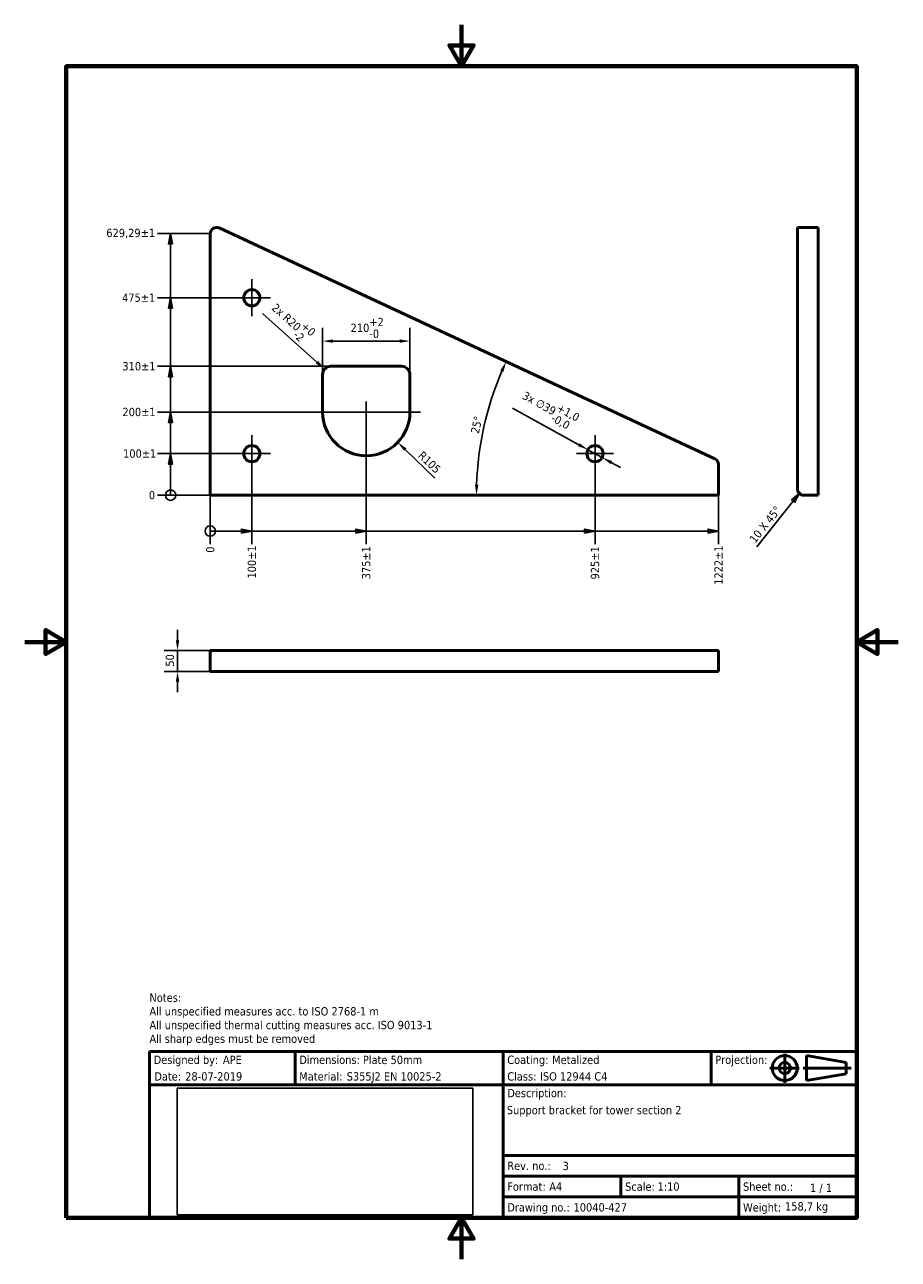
# Model space of a CAD drawing. Header units: millimetres. Extents: x 0 to 2100, y 0 to 2970.
import ezdxf
from ezdxf.enums import TextEntityAlignment as Align

# ---------------------------------------------------------------- set-up
doc = ezdxf.new("R2010")
doc.units = ezdxf.units.MM
doc.header["$LTSCALE"] = 10
doc.header["$XCLIPFRAME"] = 2
for name, color, linetype, lineweight in [('Border (ISO)', 7, 'Continuous', 70), ('Center Mark (ISO)', 7, 'Continuous', 25), ('Dimension (ISO)', 7, 'Continuous', 25), ('Symbol (ISO)', 7, 'Continuous', 25), ('Title (ISO)', 7, 'Continuous', 50), ('Visible (ISO)', 7, 'Continuous', 50)]:
    doc.layers.add(name, color=color, linetype=linetype, lineweight=lineweight)
doc.styles.add('Label Text (ISO)', font='tahoma.ttf')
doc.styles.add('Note Text (ISO)', font='tahoma.ttf')
doc.dimstyles.new('Default (ISO)', dxfattribs={"dimscale": 10, "dimtxt": 2, "dimasz": 2.5, "dimexe": 3.174999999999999, "dimexo": 0, "dimgap": 0.762, "dimtad": 1, "dimrnd": 1e-08, "dimtxsty": 'Note Text (ISO)', "dimcen": 0.09, "dimdle": 10, "dimclrd": 256, "dimclre": 256, "dimclrt": 256, "dimazin": 2, "dimtfac": 1, "dimtmove": 0, "dimatfit": 3, "dimfxl": 1, "dimtolj": 1, "dimtzin": 0, "dimlwd": -1, "dimlwe": -1, "dimarcsym": 0})
picture_1 = doc.add_image_def('image1.bmp', size_in_pixel=(2119, 907))

# ---------------------------------------------------------------- blocks, each defined once
blk = doc.blocks.new('Borders Default Border')
at = {"layer": 'Border (ISO)', "flags": 128}
for points in [[(105, 297.0000076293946), (105, 287.0000076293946), (102.1132469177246, 292.0000076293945), (107.8867530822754, 292.0000076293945), (105, 287.0000076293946)], [(10, 10), (10, 287.0000076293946), (200, 287.0000076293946), (200, 10), (10, 10)], [(0, 148.5000038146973), (10, 148.5000038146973), (5, 151.3867473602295), (5, 145.6132507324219), (10, 148.5000038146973)], [(210, 148.5000038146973), (200, 148.5000038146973), (205, 151.3867473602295), (205, 145.6132507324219), (200, 148.5000038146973)], [(105, 0), (105, 10), (102.1132469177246, 5), (107.8867530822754, 5), (105, 10)]]:
    blk.add_lwpolyline(points, dxfattribs=at)
blk = doc.blocks.new('Title Blocks Advantis')
at = {"layer": 'Title (ISO)'}
for p, q in [((270.0713910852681, 149.9999999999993), (100.0713910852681, 149.9999999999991)), ((100.0713910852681, 149.9999999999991), (100.0713910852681, 109.999999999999)), ((135.0713910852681, 141.9999999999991), (135.0713910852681, 149.9999999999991)), ((185.0713910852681, 141.9999999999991), (185.0713910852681, 149.9999999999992)), ((235.0713910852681, 141.9999999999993), (235.0713910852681, 149.9999999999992)), ((257.9816193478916, 148.9999999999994), (267.51299677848, 147.3551583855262)), ((257.9816193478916, 148.9999999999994), (257.9816193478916, 142.9999999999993)), ((270.0713910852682, 109.9999999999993), (270.0713910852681, 149.9999999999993)), ((267.51299677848, 144.6448416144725), (267.51299677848, 147.3551583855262)), ((257.9816193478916, 142.9999999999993), (267.51299677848, 144.6448416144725)), ((100.0713910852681, 141.9999999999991), (270.0713910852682, 141.9999999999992)), ((185.0713910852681, 141.9999999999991), (185.0713910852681, 119.9999999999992)), ((185.0713910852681, 124.9999999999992), (270.0713910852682, 124.9999999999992)), ((185.0713910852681, 119.9999999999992), (270.0713910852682, 119.9999999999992)), ((185.0713910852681, 119.9999999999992), (185.0713910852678, 114.9999999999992)), ((213.4047244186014, 119.9999999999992), (213.4047244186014, 114.9999999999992)), ((241.7380577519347, 119.9999999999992), (241.7380577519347, 114.9999999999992)), ((185.0713910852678, 114.9999999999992), (241.7380577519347, 114.9999999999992)), ((185.0713910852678, 114.9999999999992), (185.071391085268, 109.9999999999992)), ((241.7380577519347, 114.9999999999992), (270.0713910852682, 114.9999999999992)), ((241.7380577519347, 114.9999999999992), (241.7380577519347, 109.9999999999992)), ((100.0713910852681, 109.999999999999), (270.0713910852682, 109.9999999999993))]:
    blk.add_line(p, q, dxfattribs=at)
at = {"layer": 'Title (ISO)', "linetype": 'Continuous'}
for p, q in [((252.7838411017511, 149.4294663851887), (252.7838411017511, 142.4911830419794)), ((249.1966405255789, 145.9999999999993), (256.2388680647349, 145.9999999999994)), ((268.7204546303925, 145.9999999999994), (257.1743591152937, 145.9999999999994))]:
    blk.add_line(p, q, dxfattribs=at)
at = {"layer": 'Title (ISO)'}
for radius in [3, 1.355158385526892]:
    blk.add_circle((252.7838411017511, 145.9999999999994), radius, dxfattribs=at)
at = {"layer": 'Title (ISO)', "style": 'Note Text (ISO)'}
for s, p in [('Designed by:', (101.0713910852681, 147.9999999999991)), ('Dimensions:', (136.0713910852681, 147.9999999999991)), ('Coating: ', (186.0713910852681, 147.9999999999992)), ('Projection:', (236.0713910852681, 147.9999999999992)), ('Date:', (101.2316671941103, 143.9999999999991)), ('Material: ', (136.0713910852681, 143.9999999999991)), ('Class: ', (186.0713910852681, 143.9999999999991)), ('Rev. no.:', (186.0713910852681, 122.4999999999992)), ('Format:', (186.0713910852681, 117.4999999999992)), ('Scale:', (214.4047244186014, 117.4999999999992)), ('Sheet no.:', (242.7380577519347, 117.4999999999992)), ('Drawing no.:', (186.0713910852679, 112.4999999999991)), ('Weight:', (242.7380577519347, 112.4999999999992))]:
    blk.add_text(s, height=2.000000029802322, dxfattribs=at).set_placement(p, align=Align.MIDDLE_LEFT)
blk.add_text('Description:', height=2.000000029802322, dxfattribs=at).set_placement((186.0713910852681, 140.9999999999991), align=Align.TOP_LEFT)
blk.add_text('1 / 1 ', height=2.000000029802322, rotation=359.8522914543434, dxfattribs=at).set_placement((258.8492999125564, 117.2078330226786), align=Align.MIDDLE_LEFT)
for tag, p in [('AUTHOR_001', (117.7208561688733, 146.9999999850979)), ('Dimensions_001', (151.3685703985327, 146.9758226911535)), ('Coating_001', (196.8685703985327, 146.9758226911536)), ('CREATION_DATE_001', (108.6517148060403, 142.999999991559)), ('Material_001', (147.4679659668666, 142.999999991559)), ('Class_001', (193.9464750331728, 142.999999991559)), ('TITLE_001', (185.9679659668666, 134.8965748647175)), ('REVISION_NUMBER_001', (199.3752301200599, 121.4682352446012)), ('Sheet_Size_001', (196.1763237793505, 116.499999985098)), ('Initial_View_Scale_001', (222.195369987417, 116.5006715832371)), ('PART_NUMBER_001', (202.0038147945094, 111.4999999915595))]:
    blk.add_attdef(tag, p, '', height=2.000000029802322, dxfattribs=at)
blk.add_attdef('MASS\\P1;_001', (252.8353120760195, 111.7398717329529), '', height=2.000000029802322, rotation=359.8522914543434, dxfattribs=at)
image = blk.add_image(picture_1, insert=(106.6989986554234, 110.7262153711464), size_in_units=(71.1280611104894, 30.44509269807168))
image.set_boundary_path([(-0.5, -0.5), (2118.5, 906.4999999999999)])
image.dxf.clipping = 0
blk = doc.blocks.new('*D6')
at = {"layer": 'Defpoints', "color": 0, "transparency": 16777216}
for p in [(318.8850191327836, 1838.155387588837), (446.0426677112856, 1838.155387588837), (446.0426677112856, 1838.155387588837)]:
    blk.add_point(p, dxfattribs=at)
at = {"layer": 'Dimension (ISO)', "transparency": 16777216}
blk.add_line((446.0426677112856, 1838.155387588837), (318.8850191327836, 1838.155387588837), dxfattribs=at)
at = {"layer": 'Dimension (ISO)', "transparency": 16777216, "insert": (298.4779137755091, 1838.155387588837), "char_height": 20, "attachment_point": 4, "style": 'Note Text (ISO)'}
blk.add_mtext('\\A1;0', dxfattribs=at)
blk = doc.blocks.new('*D7')
at = {"layer": 'Defpoints', "color": 0, "transparency": 16777216}
for p in [(318.8850191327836, 1938.155387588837), (546.0426677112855, 1938.155387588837), (446.0426677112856, 1838.155387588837)]:
    blk.add_point(p, dxfattribs=at)
at = {"layer": 'Dimension (ISO)', "transparency": 16777216}
blk.add_line((546.0426677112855, 1938.155387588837), (318.8850191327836, 1938.155387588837), dxfattribs=at)
at = {"layer": 'Dimension (ISO)', "transparency": 16777216, "insert": (236.4497073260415, 1938.155387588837), "char_height": 20, "attachment_point": 4, "style": 'Note Text (ISO)'}
blk.add_mtext('\\A1;100±1', dxfattribs=at)
blk = doc.blocks.new('*D8')
at = {"layer": 'Defpoints', "color": 0, "transparency": 16777216}
for p in [(318.8850191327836, 2148.155387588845), (736.0426677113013, 2148.155387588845), (446.0426677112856, 1838.155387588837)]:
    blk.add_point(p, dxfattribs=at)
at = {"layer": 'Dimension (ISO)', "transparency": 16777216}
blk.add_line((736.0426677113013, 2148.155387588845), (318.8850191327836, 2148.155387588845), dxfattribs=at)
at = {"layer": 'Dimension (ISO)', "transparency": 16777216, "insert": (234.7170008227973, 2148.155387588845), "char_height": 20, "attachment_point": 4, "style": 'Note Text (ISO)'}
blk.add_mtext('\\A1;310±1', dxfattribs=at)
blk = doc.blocks.new('*D9')
at = {"layer": 'Defpoints', "color": 0, "transparency": 16777216}
for p in [(318.8850191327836, 2313.155387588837), (546.0426677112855, 2313.155387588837), (446.0426677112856, 1838.155387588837)]:
    blk.add_point(p, dxfattribs=at)
at = {"layer": 'Dimension (ISO)', "transparency": 16777216}
blk.add_line((546.0426677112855, 2313.155387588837), (318.8850191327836, 2313.155387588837), dxfattribs=at)
at = {"layer": 'Dimension (ISO)', "transparency": 16777216, "insert": (233.9513863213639, 2313.155387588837), "char_height": 20, "attachment_point": 4, "style": 'Note Text (ISO)'}
blk.add_mtext('\\A1;475±1', dxfattribs=at)
blk = doc.blocks.new('*D10')
at = {"layer": 'Defpoints', "color": 0, "transparency": 16777216}
for p in [(318.8850191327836, 2467.440825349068), (446.0426677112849, 2467.440825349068), (446.0426677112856, 1838.155387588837)]:
    blk.add_point(p, dxfattribs=at)
at = {"layer": 'Dimension (ISO)', "transparency": 16777216}
blk.add_line((446.0426677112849, 2467.440825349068), (318.8850191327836, 2467.440825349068), dxfattribs=at)
at = {"layer": 'Dimension (ISO)', "transparency": 16777216, "insert": (196.1945027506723, 2467.440825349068), "char_height": 20, "attachment_point": 4, "style": 'Note Text (ISO)'}
blk.add_mtext('\\A1;629,29±1', dxfattribs=at)
blk = doc.blocks.new('*D11')
at = {"layer": 'Defpoints', "color": 0, "transparency": 16777216}
for p in [(318.8850191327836, 2038.155387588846), (821.0426677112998, 2038.155387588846), (446.0426677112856, 1838.155387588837)]:
    blk.add_point(p, dxfattribs=at)
at = {"layer": 'Dimension (ISO)', "transparency": 16777216}
blk.add_line((821.0426677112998, 2038.155387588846), (318.8850191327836, 2038.155387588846), dxfattribs=at)
at = {"layer": 'Dimension (ISO)', "transparency": 16777216, "insert": (234.8781828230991, 2038.155387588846), "char_height": 20, "attachment_point": 4, "style": 'Note Text (ISO)'}
blk.add_mtext('\\A1;200±1', dxfattribs=at)
blk = doc.blocks.new('2dTransSymbol1')
at = {"layer": 'Dimension (ISO)'}
for p, q in [((35.06350191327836, 246.7440825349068), (34.56350191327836, 244.2440825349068)), ((35.06350191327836, 244.2440825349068), (35.06350191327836, 246.7440825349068)), ((35.56350191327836, 244.2440825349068), (35.06350191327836, 246.7440825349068)), ((34.56350191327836, 244.2440825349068), (35.56350191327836, 244.2440825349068)), ((35.06350191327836, 231.3155387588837), (35.06350191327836, 244.2440825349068)), ((35.06350191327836, 231.3155387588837), (34.56350191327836, 228.8155387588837)), ((34.56350191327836, 228.8155387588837), (35.56350191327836, 228.8155387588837)), ((35.06350191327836, 228.8155387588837), (35.06350191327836, 231.3155387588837)), ((35.56350191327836, 228.8155387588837), (35.06350191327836, 231.3155387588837)), ((35.06350191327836, 214.8155387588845), (35.06350191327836, 228.8155387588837)), ((35.06350191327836, 214.8155387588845), (34.56350191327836, 212.3155387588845)), ((35.06350191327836, 212.3155387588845), (35.06350191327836, 214.8155387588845)), ((35.56350191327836, 212.3155387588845), (35.06350191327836, 214.8155387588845)), ((34.56350191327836, 212.3155387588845), (35.56350191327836, 212.3155387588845)), ((35.06350191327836, 203.8155387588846), (35.06350191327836, 212.3155387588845)), ((35.06350191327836, 203.8155387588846), (34.56350191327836, 201.3155387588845)), ((35.06350191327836, 201.3155387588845), (35.06350191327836, 203.8155387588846)), ((35.56350191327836, 201.3155387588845), (35.06350191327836, 203.8155387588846)), ((34.56350191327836, 201.3155387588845), (35.56350191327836, 201.3155387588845)), ((35.06350191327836, 193.8155387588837), (35.06350191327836, 201.3155387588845)), ((35.06350191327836, 193.8155387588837), (34.56350191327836, 191.3155387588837)), ((35.06350191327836, 191.3155387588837), (35.06350191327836, 193.8155387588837)), ((35.56350191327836, 191.3155387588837), (35.06350191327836, 193.8155387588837)), ((34.56350191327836, 191.3155387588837), (35.56350191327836, 191.3155387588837)), ((35.06350191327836, 186.3155387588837), (35.06350191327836, 191.3155387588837)), ((35.06350191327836, 186.3155387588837), (35.06350191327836, 183.8155387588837))]:
    blk.add_line(p, q, dxfattribs=at)
at = {"layer": 'Dimension (ISO)', "flags": 128}
for points in [[(35.56350231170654, 244.2440795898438), (35.0635027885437, 246.7440795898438), (34.56350088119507, 244.2440795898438), (35.56350231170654, 244.2440795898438)], [(35.56350231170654, 228.8155364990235), (35.0635027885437, 231.3155364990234), (34.56350088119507, 228.8155364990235), (35.56350231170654, 228.8155364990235)], [(35.56350231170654, 212.3155403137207), (35.0635027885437, 214.8155403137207), (34.56350088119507, 212.3155403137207), (35.56350231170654, 212.3155403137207)], [(35.56350231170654, 201.3155364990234), (35.0635027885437, 203.8155364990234), (34.56350088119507, 201.3155364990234), (35.56350231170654, 201.3155364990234)], [(35.56350231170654, 191.3155364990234), (35.0635027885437, 193.8155364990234), (34.56350088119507, 191.3155364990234), (35.56350231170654, 191.3155364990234)]]:
    blk.add_lwpolyline(points, dxfattribs=at)
at = {"layer": 'Dimension (ISO)'}
blk.add_circle((35.06350191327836, 183.8155387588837), 1.25, dxfattribs=at)
for points in [[(35.56350231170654, 244.2440795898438), (35.0635027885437, 246.7440795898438), (34.56350088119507, 244.2440795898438), (35.56350231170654, 244.2440795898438)], [(35.56350231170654, 228.8155364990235), (35.0635027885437, 231.3155364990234), (34.56350088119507, 228.8155364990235), (35.56350231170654, 228.8155364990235)], [(35.56350231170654, 212.3155403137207), (35.0635027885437, 214.8155403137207), (34.56350088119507, 212.3155403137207), (35.56350231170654, 212.3155403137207)], [(35.56350231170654, 201.3155364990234), (35.0635027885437, 203.8155364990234), (34.56350088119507, 201.3155364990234), (35.56350231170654, 201.3155364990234)], [(35.56350231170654, 191.3155364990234), (35.0635027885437, 193.8155364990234), (34.56350088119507, 191.3155364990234), (35.56350231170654, 191.3155364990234)]]:
    blk.add_solid(points, dxfattribs=at)
blk = doc.blocks.new('*D13')
at = {"layer": 'Defpoints', "color": 0, "transparency": 16777216}
for p in [(1117.970638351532, 2056.125844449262), (1659.170548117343, 1925.295288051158), (446.0426677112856, 1838.155387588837), (1846.042667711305, 1838.155387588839)]:
    blk.add_point(p, dxfattribs=at)
at = {"layer": 'Dimension (ISO)', "transparency": 16777216}
blk.add_arc((1846.042667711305, 1838.155387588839), 760.0000000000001, 156.8848145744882, 178.1151854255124, dxfattribs=at)
for points in [[(1143.252647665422, 2138.215424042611), (1150.862115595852, 2134.81830139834), (1157.248749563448, 2159.345266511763)], [(1090.619954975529, 1863.083475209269), (1082.287748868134, 1863.220536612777), (1086.042667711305, 1838.155387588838)]]:
    blk.add_solid(points, dxfattribs=at)
at = {"layer": 'Dimension (ISO)', "transparency": 16777216, "insert": (1071.933137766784, 1989.203200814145), "char_height": 20, "attachment_point": 1, "rotation": 77.50000000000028, "style": 'Note Text (ISO)'}
blk.add_mtext('\\A1;25°', dxfattribs=at)
blk = doc.blocks.new('*D14')
at = {"layer": 'Defpoints', "color": 0, "transparency": 16777216}
for p in [(926.0426677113, 2208.838508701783), (716.0426677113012, 2128.155387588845), (926.0426677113, 2128.155387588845)]:
    blk.add_point(p, dxfattribs=at)
at = {"layer": 'Dimension (ISO)', "transparency": 16777216}
for p, q in [((716.0426677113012, 2128.155387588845), (716.0426677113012, 2240.588508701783)), ((926.0426677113, 2128.155387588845), (926.0426677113, 2240.588508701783)), ((741.0426677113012, 2208.838508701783), (901.0426677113, 2208.838508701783))]:
    blk.add_line(p, q, dxfattribs=at)
for points in [[(741.0426677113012, 2213.00517536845), (741.0426677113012, 2204.671842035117), (716.0426677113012, 2208.838508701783)], [(901.0426677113, 2213.00517536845), (901.0426677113, 2204.671842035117), (926.0426677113, 2208.838508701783)]]:
    blk.add_solid(points, dxfattribs=at)
at = {"layer": 'Dimension (ISO)', "transparency": 16777216, "insert": (783.3932388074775, 2264.777290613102), "char_height": 20, "attachment_point": 1, "style": 'Note Text (ISO)'}
blk.add_mtext('\\A1;210\\S+2^ -0;', dxfattribs=at)
blk = doc.blocks.new('*D15')
at = {"layer": 'Defpoints', "color": 0, "transparency": 16777216}
for p in [(721.1277653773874, 2141.48001472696), (736.0426677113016, 2128.155387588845)]:
    blk.add_point(p, dxfattribs=at)
at = {"layer": 'Dimension (ISO)', "transparency": 16777216}
blk.add_line((571.5282859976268, 2275.128713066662), (702.4841374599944, 2158.135798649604), dxfattribs=at)
blk.add_solid([(705.2601014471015, 2161.243069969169), (699.708173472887, 2155.028527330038), (721.1277653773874, 2141.48001472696)], dxfattribs=at)
at = {"layer": 'Dimension (ISO)', "transparency": 16777216, "insert": (614.273974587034, 2311.538570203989), "char_height": 20, "attachment_point": 1, "rotation": 318.22313878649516, "style": 'Note Text (ISO)'}
blk.add_mtext('\\A1;\\fTahoma|b0|i0;\\H19.8726;2x R20\\S+0^ -2;', dxfattribs=at)
blk = doc.blocks.new('*D16')
at = {"layer": 'Defpoints', "color": 0, "transparency": 16777216}
for p in [(821.0426677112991, 2038.155387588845), (896.6659681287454, 1965.312292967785)]:
    blk.add_point(p, dxfattribs=at)
at = {"layer": 'Dimension (ISO)', "transparency": 16777216}
blk.add_line((985.899169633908, 1879.359650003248), (914.6715158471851, 1947.96869901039), dxfattribs=at)
blk.add_solid([(917.5621148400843, 1950.969623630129), (911.7809168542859, 1944.967774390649), (896.6659681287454, 1965.312292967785)], dxfattribs=at)
at = {"layer": 'Dimension (ISO)', "transparency": 16777216, "insert": (957.8947703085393, 1945.821414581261), "char_height": 20, "attachment_point": 1, "rotation": 316.0728046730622, "style": 'Note Text (ISO)'}
blk.add_mtext('\\A1;R105', dxfattribs=at)
blk = doc.blocks.new('*D17')
at = {"layer": 'Defpoints', "color": 0, "transparency": 16777216}
for p in [(446.0426677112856, 1838.155387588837), (446.0426677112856, 1838.155387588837), (446.0426677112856, 1720.038048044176)]:
    blk.add_point(p, dxfattribs=at)
at = {"layer": 'Dimension (ISO)', "transparency": 16777216}
blk.add_line((446.0426677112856, 1838.155387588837), (446.0426677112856, 1720.038048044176), dxfattribs=at)
at = {"layer": 'Dimension (ISO)', "transparency": 16777216, "insert": (446.0426677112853, 1699.630942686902), "char_height": 20, "attachment_point": 4, "rotation": 90, "style": 'Note Text (ISO)'}
blk.add_mtext('\\A1;0', dxfattribs=at)
blk = doc.blocks.new('*D18')
at = {"layer": 'Defpoints', "color": 0, "transparency": 16777216}
for p in [(546.0426677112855, 1938.155387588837), (446.0426677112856, 1838.155387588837), (546.0426677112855, 1720.038048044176)]:
    blk.add_point(p, dxfattribs=at)
at = {"layer": 'Dimension (ISO)', "transparency": 16777216}
blk.add_line((546.0426677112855, 1938.155387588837), (546.0426677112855, 1720.038048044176), dxfattribs=at)
at = {"layer": 'Dimension (ISO)', "transparency": 16777216, "insert": (546.0426677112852, 1637.602736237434), "char_height": 20, "attachment_point": 4, "rotation": 90, "style": 'Note Text (ISO)'}
blk.add_mtext('\\A1;100±1', dxfattribs=at)
blk = doc.blocks.new('*D19')
at = {"layer": 'Defpoints', "color": 0, "transparency": 16777216}
for p in [(821.0426677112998, 2038.155387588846), (446.0426677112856, 1838.155387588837), (821.0426677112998, 1720.038048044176)]:
    blk.add_point(p, dxfattribs=at)
at = {"layer": 'Dimension (ISO)', "transparency": 16777216}
blk.add_line((821.0426677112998, 2038.155387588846), (821.0426677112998, 1720.038048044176), dxfattribs=at)
at = {"layer": 'Dimension (ISO)', "transparency": 16777216, "insert": (821.0426677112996, 1635.87002973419), "char_height": 20, "attachment_point": 4, "rotation": 90, "style": 'Note Text (ISO)'}
blk.add_mtext('\\A1;375±1', dxfattribs=at)
blk = doc.blocks.new('*D20')
at = {"layer": 'Defpoints', "color": 0, "transparency": 16777216}
for p in [(1371.042667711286, 1938.155387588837), (446.0426677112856, 1838.155387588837), (1371.042667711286, 1720.038048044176)]:
    blk.add_point(p, dxfattribs=at)
at = {"layer": 'Dimension (ISO)', "transparency": 16777216}
blk.add_line((1371.042667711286, 1938.155387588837), (1371.042667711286, 1720.038048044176), dxfattribs=at)
at = {"layer": 'Dimension (ISO)', "transparency": 16777216, "insert": (1371.042667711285, 1635.467074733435), "char_height": 20, "attachment_point": 4, "rotation": 90, "style": 'Note Text (ISO)'}
blk.add_mtext('\\A1;925±1', dxfattribs=at)
blk = doc.blocks.new('*D21')
at = {"layer": 'Defpoints', "color": 0, "transparency": 16777216}
for p in [(446.0426677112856, 1838.155387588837), (1667.831274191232, 1838.155387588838), (1667.831274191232, 1720.038048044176)]:
    blk.add_point(p, dxfattribs=at)
at = {"layer": 'Dimension (ISO)', "transparency": 16777216}
blk.add_line((1667.831274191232, 1838.155387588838), (1667.831274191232, 1720.038048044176), dxfattribs=at)
at = {"layer": 'Dimension (ISO)', "transparency": 16777216, "insert": (1667.831274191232, 1622.585946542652), "char_height": 20, "attachment_point": 4, "rotation": 90, "style": 'Note Text (ISO)'}
blk.add_mtext('\\A1;1222±1', dxfattribs=at)
blk = doc.blocks.new('2dTransSymbol2')
at = {"layer": 'Dimension (ISO)'}
for p, q in [((54.60426677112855, 175.1788048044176), (52.10426677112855, 175.6788048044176)), ((52.10426677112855, 175.6788048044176), (52.10426677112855, 174.6788048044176)), ((82.10426677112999, 175.1788048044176), (79.60426677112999, 175.6788048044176)), ((79.60426677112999, 175.6788048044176), (79.60426677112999, 174.6788048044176)), ((137.1042667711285, 175.1788048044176), (134.6042667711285, 175.6788048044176)), ((134.6042667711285, 175.6788048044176), (134.6042667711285, 174.6788048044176)), ((166.7831274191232, 175.1788048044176), (164.2831274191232, 175.6788048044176)), ((164.2831274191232, 175.6788048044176), (164.2831274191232, 174.6788048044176)), ((47.10426677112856, 175.1788048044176), (44.60426677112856, 175.1788048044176)), ((47.10426677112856, 175.1788048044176), (52.10426677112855, 175.1788048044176)), ((52.10426677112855, 175.1788048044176), (54.60426677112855, 175.1788048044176)), ((52.10426677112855, 174.6788048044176), (54.60426677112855, 175.1788048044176)), ((54.60426677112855, 175.1788048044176), (79.60426677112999, 175.1788048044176)), ((79.60426677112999, 175.1788048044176), (82.10426677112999, 175.1788048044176)), ((79.60426677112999, 174.6788048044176), (82.10426677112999, 175.1788048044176)), ((82.10426677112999, 175.1788048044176), (134.6042667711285, 175.1788048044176)), ((134.6042667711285, 175.1788048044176), (137.1042667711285, 175.1788048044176)), ((134.6042667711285, 174.6788048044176), (137.1042667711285, 175.1788048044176)), ((137.1042667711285, 175.1788048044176), (164.2831274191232, 175.1788048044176)), ((164.2831274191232, 175.1788048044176), (166.7831274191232, 175.1788048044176)), ((164.2831274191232, 174.6788048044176), (166.7831274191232, 175.1788048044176))]:
    blk.add_line(p, q, dxfattribs=at)
at = {"layer": 'Dimension (ISO)', "flags": 128}
for points in [[(52.10426807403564, 174.6788024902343), (54.60426807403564, 175.1788139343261), (52.10426807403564, 175.6788063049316), (52.10426807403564, 174.6788024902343)], [(79.60426807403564, 174.6788024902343), (82.10426330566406, 175.1788139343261), (79.60426807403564, 175.6788063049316), (79.60426807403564, 174.6788024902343)], [(134.604263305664, 174.6788024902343), (137.104263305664, 175.1788139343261), (134.604263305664, 175.6788063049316), (134.604263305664, 174.6788024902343)], [(164.2831230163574, 174.6788024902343), (166.7831230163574, 175.1788139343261), (164.2831230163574, 175.6788063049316), (164.2831230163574, 174.6788024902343)]]:
    blk.add_lwpolyline(points, dxfattribs=at)
at = {"layer": 'Dimension (ISO)'}
blk.add_circle((44.60426677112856, 175.1788048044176), 1.25, dxfattribs=at)
for points in [[(52.10426807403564, 174.6788024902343), (54.60426807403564, 175.1788139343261), (52.10426807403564, 175.6788063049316), (52.10426807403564, 174.6788024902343)], [(79.60426807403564, 174.6788024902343), (82.10426330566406, 175.1788139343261), (79.60426807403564, 175.6788063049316), (79.60426807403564, 174.6788024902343)], [(134.604263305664, 174.6788024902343), (137.104263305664, 175.1788139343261), (134.604263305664, 175.6788063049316), (134.604263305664, 174.6788024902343)], [(164.2831230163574, 174.6788024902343), (166.7831230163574, 175.1788139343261), (164.2831230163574, 175.6788063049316), (164.2831230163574, 174.6788024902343)]]:
    blk.add_solid(points, dxfattribs=at)
blk = doc.blocks.new('*D23')
at = {"layer": 'Defpoints', "color": 0, "transparency": 16777216}
for p in [(1353.953544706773, 1947.547505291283), (1388.131790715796, 1928.763269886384)]:
    blk.add_point(p, dxfattribs=at)
at = {"layer": 'Dimension (ISO)', "transparency": 16777216}
for p, q in [((1332.044412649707, 1959.588681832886), (1172.390368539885, 2047.333943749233)), ((1388.131790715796, 1928.763269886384), (1353.953544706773, 1947.547505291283)), ((1410.040922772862, 1916.722093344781), (1431.950054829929, 1904.680916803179))]:
    blk.add_line(p, q, dxfattribs=at)
for points in [[(1334.05127540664, 1963.240203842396), (1330.037549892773, 1955.937159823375), (1353.953544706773, 1947.547505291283)], [(1412.047785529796, 1920.373615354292), (1408.034060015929, 1913.070571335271), (1388.131790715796, 1928.763269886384)]]:
    blk.add_solid(points, dxfattribs=at)
at = {"layer": 'Dimension (ISO)', "transparency": 16777216, "insert": (1210.599875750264, 2101.036099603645), "char_height": 20, "attachment_point": 1, "rotation": 331.2069704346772, "style": 'Note Text (ISO)'}
blk.add_mtext('\\A1;\\fTahoma|b0|i0;\\H19.8726;3x ∅39\\S+1,0^ -0,0;', dxfattribs=at)
blk = doc.blocks.new('Chamfer Note1')
at = {"layer": 'Symbol (ISO)'}
for p, q in [((186.2392915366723, 184.3155387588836), (184.2980929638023, 182.6627386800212)), ((184.6906006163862, 182.353000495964), (186.2392915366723, 184.3155387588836)), ((185.0831082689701, 182.0432623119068), (186.2392915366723, 184.3155387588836)), ((184.629921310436, 182.2761062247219), (176.0349080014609, 171.3842993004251)), ((184.2980929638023, 182.6627386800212), (185.0831082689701, 182.0432623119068)), ((184.6906006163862, 182.353000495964), (184.629921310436, 182.2761062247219))]:
    blk.add_line(p, q, dxfattribs=at)
at = {"layer": 'Symbol (ISO)', "flags": 128}
blk.add_lwpolyline([(185.0831031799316, 182.0432662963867), (186.2392997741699, 184.3155479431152), (184.298095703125, 182.6627349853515), (185.0831031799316, 182.0432662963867)], dxfattribs=at)
at = {"layer": 'Symbol (ISO)'}
blk.add_solid([(185.0831031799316, 182.0432662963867), (186.2392997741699, 184.3155479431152), (184.298095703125, 182.6627349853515), (185.0831031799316, 182.0432662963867)], dxfattribs=at)
at = {"layer": 'Symbol (ISO)', "insert": (175.6220741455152, 172.09121747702), "char_height": 2.000000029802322, "attachment_point": 7, "rotation": 51.722093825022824, "style": 'Label Text (ISO)'}
blk.add_mtext('10 X 45°', dxfattribs=at)
blk = doc.blocks.new('*D25')
at = {"layer": 'Defpoints', "color": 0, "transparency": 16777216}
for p in [(467.3819416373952, 1464.322753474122), (367.3819416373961, 1414.322753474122), (467.3819416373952, 1414.322753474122)]:
    blk.add_point(p, dxfattribs=at)
at = {"layer": 'Dimension (ISO)', "transparency": 16777216}
for p, q in [((367.3819416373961, 1489.322753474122), (367.3819416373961, 1514.322753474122)), ((467.3819416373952, 1464.322753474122), (335.631941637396, 1464.322753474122)), ((367.3819416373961, 1464.322753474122), (367.3819416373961, 1414.322753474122)), ((467.3819416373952, 1414.322753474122), (335.631941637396, 1414.322753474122)), ((367.381941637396, 1389.322753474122), (367.381941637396, 1364.322753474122))]:
    blk.add_line(p, q, dxfattribs=at)
for points in [[(363.2152749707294, 1489.322753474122), (371.5486083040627, 1489.322753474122), (367.3819416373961, 1464.322753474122)], [(363.2152749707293, 1389.322753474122), (371.5486083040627, 1389.322753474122), (367.3819416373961, 1414.322753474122)]]:
    blk.add_solid(points, dxfattribs=at)
at = {"layer": 'Dimension (ISO)', "transparency": 16777216, "insert": (338.9425999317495, 1425.696158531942), "char_height": 20, "attachment_point": 1, "rotation": 90, "style": 'Note Text (ISO)'}
blk.add_mtext('\\A1;50', dxfattribs=at)

msp = doc.modelspace()

# ---------------------------------------------------------------- linework, layer by layer
at = {"layer": 'Center Mark (ISO)', "linetype": 'Continuous'}
for p, q in [((546.0426677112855, 2357.655387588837), (546.0426677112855, 2268.655387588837)), ((590.5426677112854, 2313.155387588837), (501.5426677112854, 2313.155387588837)), ((821.0426677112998, 2063.155387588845), (821.0426677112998, 1908.155387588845)), ((951.0426677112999, 2038.155387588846), (691.0426677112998, 2038.155387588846)), ((546.0426677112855, 1982.655387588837), (546.0426677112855, 1893.655387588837)), ((1371.042667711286, 1982.655387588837), (1371.042667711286, 1893.655387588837)), ((590.5426677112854, 1938.155387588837), (501.5426677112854, 1938.155387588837)), ((1415.542667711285, 1938.155387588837), (1326.542667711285, 1938.155387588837))]:
    msp.add_line(p, q, dxfattribs=at)
at = {"layer": 'Visible (ISO)'}
for p, q in [((446.0426677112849, 2467.440825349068), (446.0426677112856, 1838.155387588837)), ((1659.170548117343, 1925.295288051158), (467.3819416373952, 2481.035442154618)), ((1857.392915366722, 2467.440825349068), (1857.392915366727, 2482.440825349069)), ((1857.392915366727, 2482.440825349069), (1907.392915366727, 2482.440825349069)), ((1857.392915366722, 1848.155387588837), (1857.392915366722, 2467.440825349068)), ((1907.392915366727, 2482.440825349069), (1907.392915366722, 2467.440825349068)), ((1907.392915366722, 2467.440825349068), (1907.392915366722, 1838.155387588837)), ((736.0426677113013, 2148.155387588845), (906.0426677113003, 2148.155387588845)), ((716.0426677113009, 2038.155387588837), (716.0426677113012, 2128.155387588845)), ((926.0426677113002, 2128.155387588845), (926.0426677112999, 2038.155387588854)), ((1667.831274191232, 1838.155387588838), (1667.831274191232, 1911.700671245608)), ((1867.392915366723, 1838.155387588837), (1857.392915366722, 1848.155387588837)), ((446.0426677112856, 1838.155387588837), (1667.831274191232, 1838.155387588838)), ((1867.392915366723, 1838.155387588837), (1907.392915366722, 1838.155387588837)), ((446.0426677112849, 1464.322753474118), (467.3819416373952, 1464.322753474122)), ((446.0426677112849, 1464.322753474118), (446.0426677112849, 1414.322753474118)), ((467.3819416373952, 1464.322753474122), (1659.170548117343, 1464.322753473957)), ((1659.170548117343, 1464.322753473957), (1667.831274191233, 1464.322753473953)), ((1667.831274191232, 1414.322753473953), (1667.831274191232, 1464.322753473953)), ((467.3819416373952, 1414.322753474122), (446.0426677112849, 1414.322753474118)), ((1659.170548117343, 1414.322753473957), (467.3819416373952, 1414.322753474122)), ((1667.831274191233, 1414.322753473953), (1659.170548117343, 1414.322753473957))]:
    msp.add_line(p, q, dxfattribs=at)
for centre in [(546.0426677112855, 2313.155387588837), (546.0426677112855, 1938.155387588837), (1371.042667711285, 1938.155387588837)]:
    msp.add_circle(centre, 19.5, dxfattribs=at)
for centre, radius, start, end in [((461.0426677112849, 2467.440825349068), 15.00000000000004, 65.00000000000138, 180), ((736.0426677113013, 2128.155387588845), 19.99999999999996, 90, 180), ((906.0426677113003, 2128.155387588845), 20.00000000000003, 0, 90), ((821.0426677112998, 2038.155387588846), 105, 180, 0), ((1652.831274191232, 1911.700671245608), 15.00000000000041, 0, 64.99999999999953)]:
    msp.add_arc(centre, radius, start, end, dxfattribs=at)

# ---------------------------------------------------------------- block references
at = {"xscale": 10, "yscale": 10, "zscale": 10}
msp.add_blockref('Borders Default Border', (0, 0), dxfattribs=at)
msp.add_blockref('Title Blocks Advantis', (-700.7139108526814, -999.9999999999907), dxfattribs=at).add_auto_attribs({'TITLE_001': 'Support bracket for tower section 2', 'PART_NUMBER_001': '10040-427', 'AUTHOR_001': 'APE', 'CREATION_DATE_001': '28-07-2019', 'REVISION_NUMBER_001': '3', 'Sheet_Size_001': 'A4', 'MASS\\P1;_001': '158,7 kg', 'Initial_View_Scale_001': '1:10', 'Dimensions_001': 'Plate 50mm', 'Material_001': 'S355J2 EN 10025-2', 'Coating_001': 'Metalized', 'Class_001': 'ISO 12944 C4'})
at = {"layer": 'Dimension (ISO)', "xscale": 10, "yscale": 10, "zscale": 10}
for name in ['2dTransSymbol1', '2dTransSymbol2']:
    msp.add_blockref(name, (0, 0), dxfattribs=at)
at = {"layer": 'Symbol (ISO)', "xscale": 10, "yscale": 10, "zscale": 10}
msp.add_blockref('Chamfer Note1', (0, 0), dxfattribs=at)

# ---------------------------------------------------------------- texts
at = {"layer": 'Symbol (ISO)', "insert": (299.8736272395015, 639.4901107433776), "char_height": 20.00000029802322, "width": 696.0129737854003, "attachment_point": 1, "line_spacing_factor": 0.9878841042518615, "style": 'Note Text (ISO)'}
msp.add_mtext('{\\fTahoma|b0|i0;Notes:\\P\\fTahoma|b0|i0;All unspecified measures acc. to ISO 2768-1 m\\P\\fTahoma|b0|i0;All unspecified thermal cutting measures acc. ISO 9013-1\\P\\fTahoma|b0|i0;All sharp edges must be removed}', dxfattribs=at)

# ---------------------------------------------------------------- dimensions: what is measured, and where the dimension line sits
at = {"layer": 'Dimension (ISO)'}
for feature_location, offset, dtype, override, picture, middle in [((446.0426677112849, 2467.440825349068), (-127.15764857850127, 0), 0, {"dimgap": 0.762, "dimtad": 0, "dimdec": 2, "dimtol": 1, "dimlim": 0, "dimtp": 1, "dimtm": 1, "dimtdec": 0}, '*D10', (253.7297609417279, 2467.440825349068)), ((546.0426677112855, 2313.155387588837), (-227.1576485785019, 0), 0, {"dimgap": 0.762, "dimtad": 0, "dimdec": 2, "dimtol": 1, "dimlim": 0, "dimtp": 1, "dimtm": 1, "dimtdec": 0}, '*D9', (272.6082027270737, 2313.155387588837)), ((736.0426677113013, 2148.155387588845), (-417.1576485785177, 0), 0, {"dimgap": 0.762, "dimtad": 0, "dimdec": 2, "dimtol": 1, "dimlim": 0, "dimtp": 1, "dimtm": 1, "dimtdec": 0}, '*D8', (272.9910099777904, 2148.155387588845)), ((821.0426677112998, 2038.155387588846), (-502.1576485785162, 0), 0, {"dimgap": 0.762, "dimtad": 0, "dimdec": 2, "dimtol": 1, "dimlim": 0, "dimtp": 1, "dimtm": 1, "dimtdec": 0}, '*D11', (273.0716009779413, 2038.155387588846)), ((821.0426677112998, 2038.155387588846), (0, -318.1173395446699), 1, {"dimgap": 0.762, "dimtad": 0, "dimdec": 0, "dimtol": 1, "dimlim": 0, "dimtp": 1, "dimtm": 1, "dimtdec": 0}, '*D19', (821.0426677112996, 1674.144038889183)), ((546.0426677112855, 1938.155387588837), (-227.1576485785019, 0), 0, {"dimgap": 0.762, "dimtad": 0, "dimdec": 2, "dimtol": 1, "dimlim": 0, "dimtp": 1, "dimtm": 1, "dimtdec": 0}, '*D7', (273.8573632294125, 1938.155387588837)), ((546.0426677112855, 1938.155387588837), (0, -218.1173395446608), 1, {"dimgap": 0.762, "dimtad": 0, "dimdec": 0, "dimtol": 1, "dimlim": 0, "dimtp": 1, "dimtm": 1, "dimtdec": 0}, '*D18', (546.0426677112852, 1675.010392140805)), ((1371.042667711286, 1938.155387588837), (0, -218.1173395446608), 1, {"dimgap": 0.762, "dimtad": 0, "dimdec": 0, "dimtol": 1, "dimlim": 0, "dimtp": 1, "dimtm": 1, "dimtdec": 0}, '*D20', (1371.042667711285, 1673.942561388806)), ((446.0426677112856, 1838.155387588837), (-127.157648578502, 0), 0, {"dimgap": 0.762, "dimtad": 0, "dimdec": 2, "dimtol": 0, "dimlim": 0, "dimtp": 0, "dimtm": 0, "dimtdec": 2}, '*D6', (304.8714664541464, 1838.155387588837)), ((446.0426677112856, 1838.155387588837), (0, -118.11733954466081), 1, {"dimgap": 0.762, "dimtad": 0, "dimdec": 0, "dimtol": 0, "dimlim": 0, "dimtp": 0, "dimtm": 0, "dimtdec": 0}, '*D17', (446.0426677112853, 1706.024495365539)), ((1667.831274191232, 1838.155387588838), (0, -118.11733954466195), 1, {"dimgap": 0.762, "dimtad": 0, "dimdec": 0, "dimtol": 1, "dimlim": 0, "dimtp": 1, "dimtm": 1, "dimtdec": 0}, '*D21', (1667.831274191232, 1667.501997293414))]:
    dim = msp.add_ordinate_dim(feature_location=feature_location, offset=offset, dtype=dtype, origin=(446.0426677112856, 1838.155387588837), dimstyle='Default (ISO)', override=override, dxfattribs=at)
    dim.commit()
    dim.dimension.update_dxf_attribs({"geometry": picture, "text_midpoint": middle})
dim = msp.add_radius_dim(center=(736.0426677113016, 2128.155387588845), mpoint=(721.1277653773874, 2141.48001472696), text='\\fTahoma|b0|i0;\\H19.8726;2x <>', dimstyle='Default (ISO)', override={"dimgap": 0.762, "dimdec": 2, "dimcen": 0, "dimtol": 1, "dimlim": 0, "dimtp": 0, "dimtm": 2.000000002, "dimtdec": 0, "dimtofl": 0}, dxfattribs=at)
dim.commit()
dim.dimension.update_dxf_attribs({"geometry": '*D15', "text_midpoint": (619.6998690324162, 2232.093340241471), "dimtype": 164})
dim = msp.add_linear_dim(base=(926.0426677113, 2208.838508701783), p1=(716.0426677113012, 2128.155387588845), p2=(926.0426677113, 2128.155387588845), dimstyle='Default (ISO)', override={"dimgap": 0.762, "dimdec": 1, "dimtol": 1, "dimlim": 0, "dimtp": 2, "dimtm": 1e-09, "dimtdec": 0, "dimtofl": 0, "dimatfit": 1}, dxfattribs=at)
dim.commit()
dim.dimension.update_dxf_attribs({"geometry": '*D14', "text_midpoint": (821.0426677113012, 2208.838508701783), "dimtype": 160})
dim = msp.add_angular_dim_3p(base=(1117.970638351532, 2056.125844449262), center=(1846.042667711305, 1838.155387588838), p1=(1659.170548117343, 1925.295288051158), p2=(446.0426677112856, 1838.155387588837), dimstyle='Default (ISO)', override={"dimgap": 0.762, "dimse1": 1, "dimse2": 1, "dimadec": 2, "dimtol": 0, "dimlim": 0, "dimtp": 0, "dimtm": 0, "dimtdec": 2}, dxfattribs=at)
dim.commit()
dim.dimension.update_dxf_attribs({"geometry": '*D13', "text_midpoint": (1104.057702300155, 2002.649494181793), "dimtype": 165})
dim = msp.add_diameter_dim_2p(p1=(1388.131790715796, 1928.763269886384), p2=(1353.953544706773, 1947.547505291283), text='\\fTahoma|b0|i0;\\H19.8726;3x <>', dimstyle='Default (ISO)', override={"dimgap": 0.762, "dimdec": 1, "dimlfac": 1.000000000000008, "dimtol": 1, "dimlim": 0, "dimtp": 1, "dimtm": 1e-09, "dimtdec": 1, "dimatfit": 2}, dxfattribs=at)
dim.commit()
dim.dimension.update_dxf_attribs({"geometry": '*D23', "text_midpoint": (1241.262824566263, 2009.481901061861), "dimtype": 163})
dim = msp.add_radius_dim(center=(821.0426677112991, 2038.155387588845), mpoint=(896.6659681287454, 1965.312292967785), dimstyle='Default (ISO)', override={"dimgap": 0.762, "dimdec": 2, "dimcen": 0, "dimtol": 0, "dimlim": 0, "dimtp": 0, "dimtm": 0, "dimtdec": 2, "dimtofl": 0}, dxfattribs=at)
dim.commit()
dim.dimension.update_dxf_attribs({"geometry": '*D16', "text_midpoint": (971.7960882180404, 1917.977741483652)})
dim = msp.add_linear_dim(base=(367.3819416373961, 1414.322753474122), p1=(467.3819416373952, 1464.322753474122), p2=(467.3819416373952, 1414.322753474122), angle=270, dimstyle='Default (ISO)', override={"dimgap": 0.762, "dimdec": 2, "dimtol": 0, "dimlim": 0, "dimtp": 0, "dimtm": 0, "dimtdec": 2, "dimtofl": 1, "dimatfit": 1}, dxfattribs=at)
dim.commit()
dim.dimension.update_dxf_attribs({"geometry": '*D25', "text_midpoint": (367.3819416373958, 1439.322753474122), "dimtype": 160})

doc.saveas('drawing.dxf')
